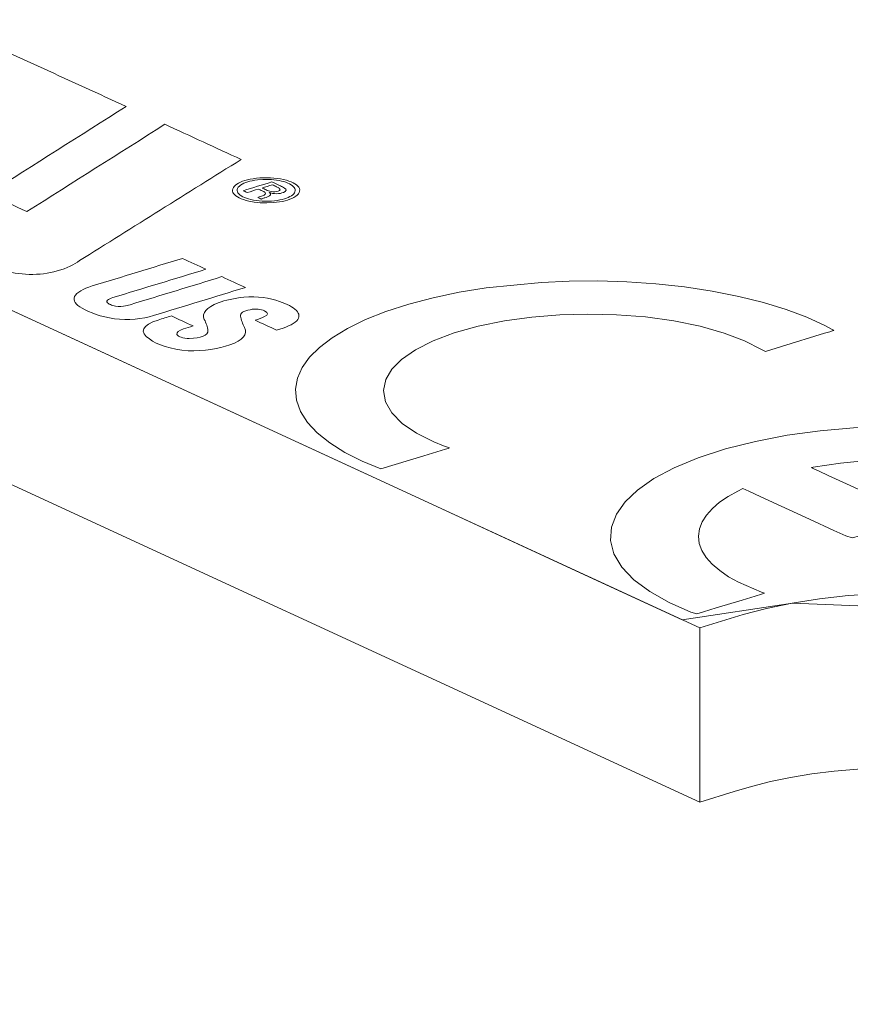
# Model space of a CAD drawing. Header units: inches. Extents: x 513 to 854, y 267 to 501.
# Tile 46 of 121: x 681.05 to 688.12, y 285.58 to 293.97. Entities that reach past the tile are written whole.
import ezdxf

# ---------------------------------------------------------------- set-up
doc = ezdxf.new("R2010")
doc.units = ezdxf.units.IN
doc.header["$MEASUREMENT"] = 0
doc.layers.add('1', color=7, linetype='Continuous')

# ---------------------------------------------------------------- blocks, each defined once
blk = doc.blocks.new('block 3796')
at = {"layer": '1', "color": 155, "lineweight": 18, "true_color": 0x4c7299}
blk.add_lwpolyline([(686.8415, 287.3034), (686.8415, 288.7864)], dxfattribs=at)
blk = doc.blocks.new('block 4166')
at = {"layer": '1', "color": 18, "lineweight": 13, "true_color": 0x4c0000}
blk.add_lwpolyline([(686.8415, 288.7864), (622.5942, 318.4232)], dxfattribs=at)
blk = doc.blocks.new('block 4184')
at = {"layer": '1', "color": 18, "lineweight": 13, "true_color": 0x4c0000}
blk.add_lwpolyline([(686.8415, 288.7864), (622.5942, 318.4232)], dxfattribs=at)
blk = doc.blocks.new('block 6600')
at = {"layer": '1', "color": 155, "lineweight": 18, "true_color": 0x4c7299}
blk.add_lwpolyline([(686.8415, 288.7864), (622.5942, 318.4232)], dxfattribs=at)
blk = doc.blocks.new('block 6601')
at = {"layer": '1', "color": 155, "lineweight": 18, "true_color": 0x4c7299}
blk.add_lwpolyline([(689.6819, 287.4761), (690.0527, 287.5895), (690.2305, 287.6516), (690.3927, 287.7222), (690.5354, 287.8004), (690.6549, 287.885), (690.7485, 287.9744), (690.8142, 288.0671), (690.8514, 288.161), (690.8603, 288.2545), (690.8423, 288.3458), (690.7988, 288.4348), (690.7283, 288.5234), (690.6305, 288.6101), (690.5058, 288.6933), (690.3558, 288.7711), (690.1833, 288.842), (689.9918, 288.9047), (689.7854, 288.9583), (689.5687, 289.0022), (689.3456, 289.0363), (689.111, 289.0614), (688.8654, 289.0772), (688.6127, 289.0826), (688.3578, 289.0772), (688.1055, 289.061), (687.8606, 289.0343), (687.6277, 288.9977), (687.4106, 288.9524), (687.2124, 288.8997), (686.8415, 288.7864)], dxfattribs=at)
blk = doc.blocks.new('block 6611')
at = {"layer": '1', "color": 155, "lineweight": 18, "true_color": 0x4c7299}
blk.add_lwpolyline([(686.8415, 287.3034), (622.5942, 316.9403)], dxfattribs=at)
blk = doc.blocks.new('block 6612')
at = {"layer": '1', "color": 155, "lineweight": 18, "true_color": 0x4c7299}
blk.add_lwpolyline([(689.7052, 287.4929), (689.5325, 287.5255), (689.3563, 287.5519), (689.1728, 287.5728), (688.9817, 287.5881), (688.7851, 287.5971), (688.585, 287.5996), (688.3837, 287.5953), (688.1838, 287.5843), (687.9876, 287.5666), (687.7974, 287.5425), (687.6154, 287.5125), (687.4434, 287.477), (687.2829, 287.4368), (687.1341, 287.3928), (686.8415, 287.3034)], dxfattribs=at)
blk = doc.blocks.new('block 6623')
at = {"layer": '1', "color": 18, "lineweight": 18, "true_color": 0x4c0000}
blk.add_lwpolyline([(697.0847, 285.6213), (694.7054, 285.6809), (693.791, 285.5806), (693.0336, 285.93), (691.5188, 286.6288), (690.004, 287.3276), (689.7516, 287.4974), (690.2108, 287.644), (690.8092, 288.0581), (690.7347, 288.5166), (690.0032, 288.9014), (687.6319, 288.9985), (686.6905, 288.856), (685.9331, 289.2054), (684.4183, 289.9042), (678.3591, 292.6993)], dxfattribs=at)
blk = doc.blocks.new('block 6838')
at = {"layer": '1', "color": 18, "lineweight": 13, "true_color": 0x4c0000}
blk.add_lwpolyline([(697.0847, 285.6213), (694.7054, 285.6809), (693.791, 285.5806), (693.0336, 285.93), (691.5188, 286.6288), (690.004, 287.3276), (689.7516, 287.4974), (690.2108, 287.644), (690.8092, 288.0581), (690.7347, 288.5166), (690.0032, 288.9014), (687.6319, 288.9985), (686.6905, 288.856), (685.9331, 289.2054), (684.4183, 289.9042), (678.3591, 292.6993)], dxfattribs=at)
blk = doc.blocks.new('block 6920')
at = {"layer": '1', "color": 18, "lineweight": 18, "true_color": 0x4c0000}
blk.add_lwpolyline([(684.1253, 290.1407), (683.9648, 290.2073), (683.819, 290.281), (683.6909, 290.3613), (683.5835, 290.447), (683.4991, 290.5372), (683.4394, 290.6304), (683.4053, 290.7252), (683.3972, 290.8202), (683.4142, 290.9138), (683.4552, 291.0047), (683.518, 291.0917), (683.6021, 291.1754), (683.7096, 291.2576), (683.8406, 291.3368), (683.9941, 291.4118), (684.1687, 291.4812), (684.362, 291.5438), (684.571, 291.5987), (684.7924, 291.645), (685.0225, 291.6822), (685.4934, 291.7292), (685.7297, 291.7394), (685.9724, 291.7411), (686.2192, 291.7337), (686.4665, 291.7168), (686.7105, 291.6904), (686.9473, 291.6546), (687.1731, 291.61), (687.3845, 291.5572), (687.5786, 291.4974), (687.7531, 291.4316), (687.9066, 291.3611), (687.9751, 291.3246), (687.9833, 291.3199), (687.9732, 291.3164), (687.9503, 291.3094), (687.9045, 291.2954), (687.5381, 291.1834), (687.4465, 291.1554), (687.4007, 291.1414), (687.3685, 291.1584), (687.2236, 291.2313), (687.0479, 291.2978), (686.8449, 291.3551), (686.62, 291.4012), (686.3803, 291.4344), (686.1335, 291.4539), (685.8875, 291.4599), (685.6492, 291.4533), (685.4123, 291.4343), (685.1783, 291.402), (684.9548, 291.3566), (684.7496, 291.2991), (684.5694, 291.2311), (684.4192, 291.155), (684.3021, 291.0735), (684.2187, 290.9894), (684.1662, 290.9007), (684.1468, 290.8074), (684.1635, 290.7122), (684.2174, 290.6182), (684.3069, 290.5284), (684.4287, 290.4454), (684.5771, 290.3714), (684.6594, 290.3384), (684.7021, 290.3229), (684.7093, 290.3191), (684.6979, 290.3156), (684.675, 290.3086), (684.4918, 290.2526), (684.1253, 290.1407)], dxfattribs=at)
blk = doc.blocks.new('block 6921')
at = {"layer": '1', "color": 18, "lineweight": 18, "true_color": 0x4c0000}
blk.add_open_spline([(688.7125, 289.7271), (688.7125, 289.7271), (688.0915, 290.0136), (688.0915, 290.0136), (688.0915, 290.0136), (687.9362, 290.0852), (687.9362, 290.0852), (687.9362, 290.0852), (687.8586, 290.121), (687.8586, 290.121), (687.8586, 290.121), (687.8198, 290.1389), (687.8198, 290.1389), (687.8198, 290.1389), (687.8004, 290.1478), (687.8004, 290.1478), (687.8004, 290.1478), (687.7923, 290.1522), (687.7923, 290.1522), (687.7923, 290.1522), (687.8061, 290.1548), (687.8061, 290.1548), (687.8061, 290.1548), (688.0406, 290.1905), (688.0406, 290.1905), (688.0406, 290.1905), (688.2981, 290.2139), (688.2981, 290.2139), (688.2981, 290.2139), (688.5713, 290.2224), (688.5713, 290.2224), (688.5713, 290.2224), (688.851, 290.2144), (688.851, 290.2144), (688.851, 290.2144), (689.1265, 290.1895), (689.1265, 290.1895), (689.1265, 290.1895), (689.3868, 290.1483), (689.3868, 290.1483), (689.3868, 290.1483), (689.6226, 290.0929), (689.6226, 290.0929), (689.6226, 290.0929), (689.8266, 290.0263), (689.8266, 290.0263), (689.8266, 290.0263), (689.9153, 289.9899), (689.9153, 289.9899), (689.9153, 289.9899), (689.9947, 289.9519), (689.9947, 289.9519), (689.9947, 289.9519), (690.0648, 289.9128), (690.0648, 289.9128), (690.0648, 289.9128), (690.081, 289.9032), (690.081, 289.9032), (690.081, 289.9032), (690.1085, 289.9116), (690.1085, 289.9116), (690.1085, 289.9116), (690.1636, 289.9284), (690.1636, 289.9284), (690.1636, 289.9284), (690.6041, 290.063), (690.6041, 290.063), (690.6041, 290.063), (690.6591, 290.0798), (690.6591, 290.0798), (690.6591, 290.0798), (690.666, 290.0819), (690.666, 290.0819), (690.662, 290.0847), (690.6521, 290.0902), (690.6521, 290.0902), (690.6521, 290.0902), (690.632, 290.1013), (690.632, 290.1013), (690.632, 290.1013), (690.5464, 290.1448), (690.5464, 290.1448), (690.5464, 290.1448), (690.3517, 290.2274), (690.3517, 290.2274), (690.3517, 290.2274), (690.1276, 290.3024), (690.1276, 290.3024), (690.1276, 290.3024), (689.8775, 290.3676), (689.8775, 290.3676), (689.8775, 290.3676), (689.6061, 290.4212), (689.6061, 290.4212), (689.6061, 290.4212), (689.3195, 290.4619), (689.3195, 290.4619), (689.3195, 290.4619), (689.0241, 290.489), (689.0241, 290.489), (689.0241, 290.489), (688.7267, 290.5024), (688.7267, 290.5024), (688.7267, 290.5024), (688.4338, 290.5024), (688.4338, 290.5024), (688.4338, 290.5024), (688.1496, 290.49), (688.1496, 290.49), (688.1496, 290.49), (687.8658, 290.465), (687.8658, 290.465), (687.8658, 290.465), (687.5854, 290.4266), (687.5854, 290.4266), (687.5854, 290.4266), (687.3148, 290.3751), (687.3148, 290.3751), (687.3148, 290.3751), (687.0606, 290.3109), (687.0606, 290.3109), (687.0606, 290.3109), (686.8288, 290.2355), (686.8288, 290.2355), (686.8288, 290.2355), (686.6245, 290.1504), (686.6245, 290.1504), (686.6245, 290.1504), (686.4513, 290.058), (686.4513, 290.058), (686.4513, 290.058), (686.3115, 289.9604), (686.3115, 289.9604), (686.3115, 289.9604), (686.2058, 289.86), (686.2058, 289.86), (686.2058, 289.86), (686.1311, 289.7552), (686.1311, 289.7552), (686.1311, 289.7552), (686.0884, 289.6451), (686.0884, 289.6451), (686.0884, 289.6451), (686.081, 289.5317), (686.081, 289.5317), (686.081, 289.5317), (686.1107, 289.4175), (686.1107, 289.4175), (686.1107, 289.4175), (686.1776, 289.3051), (686.1776, 289.3051), (686.1776, 289.3051), (686.2802, 289.1969), (686.2802, 289.1969), (686.2802, 289.1969), (686.4157, 289.0953), (686.4157, 289.0953), (686.4157, 289.0953), (686.5796, 289.0023), (686.5796, 289.0023), (686.5796, 289.0023), (686.7667, 288.9191), (686.7667, 288.9191), (686.7667, 288.9191), (686.8173, 288.906), (686.8173, 288.906), (686.8173, 288.906), (686.8723, 288.9228), (686.8723, 288.9228), (686.8723, 288.9228), (686.9824, 288.9565), (686.9824, 288.9565), (686.9824, 288.9565), (687.2027, 289.0238), (687.2027, 289.0238), (687.2027, 289.0238), (687.3128, 289.0574), (687.3128, 289.0574), (687.3128, 289.0574), (687.3679, 289.0743), (687.3679, 289.0743), (687.3679, 289.0743), (687.3924, 289.0827), (687.3924, 289.0827), (687.3924, 289.0827), (687.3665, 289.0919), (687.3665, 289.0919), (687.3665, 289.0919), (687.1721, 289.1749), (687.1721, 289.1749), (687.1721, 289.1749), (687.0866, 289.2226), (687.0866, 289.2226), (687.0866, 289.2226), (687.011, 289.2741), (687.011, 289.2741), (687.011, 289.2741), (686.9469, 289.3288), (686.9469, 289.3288), (686.9469, 289.3288), (686.8958, 289.3863), (686.8958, 289.3863), (686.8958, 289.3863), (686.8587, 289.4458), (686.8587, 289.4458), (686.8587, 289.4458), (686.8365, 289.5067), (686.8365, 289.5067), (686.8365, 289.5067), (686.8295, 289.5681), (686.8295, 289.5681), (686.8295, 289.5681), (686.8378, 289.6293), (686.8378, 289.6293), (686.8378, 289.6293), (686.861, 289.6895), (686.861, 289.6895), (686.861, 289.6895), (686.8983, 289.7478), (686.8983, 289.7478), (686.8983, 289.7478), (686.9487, 289.8037), (686.9487, 289.8037), (686.9487, 289.8037), (687.0108, 289.8567), (687.0108, 289.8567), (687.0108, 289.8567), (687.0833, 289.9062), (687.0833, 289.9062), (687.0833, 289.9062), (687.1644, 289.9519), (687.1644, 289.9519), (687.1644, 289.9519), (687.2077, 289.9733), (687.2077, 289.9733), (687.2077, 289.9733), (687.2591, 289.9515), (687.2591, 289.9515), (687.2591, 289.9515), (687.3625, 289.9037), (687.3625, 289.9037), (687.3625, 289.9037), (687.7764, 289.7128), (687.7764, 289.7128), (687.7764, 289.7128), (687.9834, 289.6174), (687.9834, 289.6174), (687.9834, 289.6174), (688.0868, 289.5696), (688.0868, 289.5696), (688.0868, 289.5696), (688.1403, 289.5523), (688.1403, 289.5523), (688.1403, 289.5523), (688.2039, 289.5717), (688.2039, 289.5717), (688.2039, 289.5717), (688.7125, 289.7271), (688.7125, 289.7271)], degree=3, knots=[0, 0, 0, 0, 1, 1, 1, 2, 2, 2, 3, 3, 3, 4, 4, 4, 5, 5, 5, 6, 6, 6, 7, 7, 7, 8, 8, 8, 9, 9, 9, 10, 10, 10, 11, 11, 11, 12, 12, 12, 13, 13, 13, 14, 14, 14, 15, 15, 15, 16, 16, 16, 17, 17, 17, 18, 18, 18, 19, 19, 19, 20, 20, 20, 21, 21, 21, 22, 22, 22, 23, 23, 23, 24, 24, 24, 25, 25, 25, 26, 26, 26, 27, 27, 27, 28, 28, 28, 29, 29, 29, 30, 30, 30, 31, 31, 31, 32, 32, 32, 33, 33, 33, 34, 34, 34, 35, 35, 35, 36, 36, 36, 37, 37, 37, 38, 38, 38, 39, 39, 39, 40, 40, 40, 41, 41, 41, 42, 42, 42, 43, 43, 43, 44, 44, 44, 45, 45, 45, 46, 46, 46, 47, 47, 47, 48, 48, 48, 49, 49, 49, 50, 50, 50, 51, 51, 51, 52, 52, 52, 53, 53, 53, 54, 54, 54, 55, 55, 55, 56, 56, 56, 57, 57, 57, 58, 58, 58, 59, 59, 59, 60, 60, 60, 61, 61, 61, 62, 62, 62, 63, 63, 63, 64, 64, 64, 65, 65, 65, 66, 66, 66, 67, 67, 67, 68, 68, 68, 69, 69, 69, 70, 70, 70, 71, 71, 71, 72, 72, 72, 73, 73, 73, 74, 74, 74, 75, 75, 75, 76, 76, 76, 77, 77, 77, 78, 78, 78, 79, 79, 79, 80, 80, 80, 81, 81, 81, 82, 82, 82, 83, 83, 83, 84, 84, 84, 85, 85, 85, 86, 86, 86, 86], dxfattribs=at)
blk = doc.blocks.new('block 6922')
at = {"layer": '1', "color": 18, "lineweight": 18, "true_color": 0x4c0000}
blk.add_open_spline([(682.4349, 291.9333), (682.5014, 291.9026), (682.568, 291.8719), (682.6345, 291.8412), (682.3704, 291.7605), (682.1064, 291.6798), (681.8423, 291.5991), (681.8217, 291.5933), (681.8058, 291.5856), (681.7957, 291.5767), (681.7872, 291.5675), (681.79, 291.5578), (681.8037, 291.5495), (681.8135, 291.5427), (681.8267, 291.5368), (681.8427, 291.5319), (681.8695, 291.5245), (681.9024, 291.5228), (681.9336, 291.5272), (681.9539, 291.5298), (681.9727, 291.5337), (681.9893, 291.5388), (682.2493, 291.6189), (682.511, 291.6982), (682.7718, 291.7779), (682.8384, 291.7472), (682.9049, 291.7165), (682.9715, 291.6858), (682.7104, 291.6061), (682.4493, 291.5265), (682.1882, 291.4468), (682.0948, 291.4164), (681.9742, 291.4062), (681.8551, 291.4187), (681.7405, 291.4383), (681.646, 291.4696), (681.58, 291.5099), (681.5249, 291.5387), (681.502, 291.5732), (681.5146, 291.6084), (681.5353, 291.6446), (681.5883, 291.676), (681.6668, 291.6985), (681.9228, 291.7767), (682.1789, 291.855), (682.4349, 291.9333)], degree=3, knots=[0, 0, 0, 0, 1, 1, 1, 2, 2, 2, 3, 3, 3, 4, 4, 4, 5, 5, 5, 6, 6, 6, 7, 7, 7, 8, 8, 8, 9, 9, 9, 10, 10, 10, 11, 11, 11, 12, 12, 12, 13, 13, 13, 14, 14, 14, 15, 15, 15, 15], dxfattribs=at)
blk = doc.blocks.new('block 6923')
at = {"layer": '1', "color": 18, "lineweight": 18, "true_color": 0x4c0000}
blk.add_open_spline([(682.9296, 291.4425), (682.9241, 291.4658), (682.9546, 291.4862), (683.0104, 291.4966), (683.0553, 291.5067), (683.1062, 291.5022), (683.1346, 291.4857), (683.1689, 291.4712), (683.169, 291.4518), (683.1346, 291.4373), (683.11, 291.4265), (683.083, 291.4164), (683.0539, 291.4073), (683.1151, 291.379), (683.1763, 291.3508), (683.2375, 291.3226), (683.3152, 291.3426), (683.3739, 291.3702), (683.4084, 291.4031), (683.4349, 291.4315), (683.4339, 291.4616), (683.4055, 291.4898), (683.3752, 291.5198), (683.3258, 291.546), (683.2618, 291.5673), (683.1813, 291.5982), (683.0714, 291.6111), (682.9584, 291.6028), (682.8757, 291.5945), (682.8014, 291.5786), (682.7404, 291.556), (682.6395, 291.5178), (682.5966, 291.4664), (682.6213, 291.4134), (682.6377, 291.3816), (682.6481, 291.3495), (682.6525, 291.3172), (682.6551, 291.2809), (682.5902, 291.2538), (682.4936, 291.2509), (682.4397, 291.2527), (682.3991, 291.2661), (682.3877, 291.2859), (682.3833, 291.3045), (682.4035, 291.3216), (682.4432, 291.3328), (682.4706, 291.3413), (682.498, 291.3498), (682.5254, 291.3582), (682.4638, 291.3866), (682.4022, 291.415), (682.3406, 291.4434), (682.3028, 291.4319), (682.265, 291.4203), (682.2271, 291.4088), (682.0921, 291.3675), (682.0625, 291.3034), (682.1556, 291.2482), (682.2172, 291.1959), (682.3346, 291.1595), (682.483, 291.1466), (682.6182, 291.1433), (682.7449, 291.1614), (682.8399, 291.1977), (682.9498, 291.2357), (682.9948, 291.2892), (682.963, 291.344), (682.9471, 291.3765), (682.936, 291.4093), (682.9296, 291.4425)], degree=3, knots=[0, 0, 0, 0, 1, 1, 1, 2, 2, 2, 3, 3, 3, 4, 4, 4, 5, 5, 5, 6, 6, 6, 7, 7, 7, 8, 8, 8, 9, 9, 9, 10, 10, 10, 11, 11, 11, 12, 12, 12, 13, 13, 13, 14, 14, 14, 15, 15, 15, 16, 16, 16, 17, 17, 17, 18, 18, 18, 19, 19, 19, 20, 20, 20, 21, 21, 21, 22, 22, 22, 23, 23, 23, 23], dxfattribs=at)
blk = doc.blocks.new('block 6925')
at = {"layer": '1', "color": 18, "lineweight": 18, "true_color": 0x4c0000}
blk.add_open_spline([(680.5462, 293.8729), (681.0161, 293.6577), (681.4859, 293.4425), (681.9558, 293.2273), (681.5642, 292.9796), (681.1725, 292.7318), (680.7809, 292.4841), (680.8907, 292.4334), (681.0004, 292.3828), (681.1102, 292.3321), (681.5019, 292.5798), (681.8937, 292.8276), (682.2854, 293.0753), (682.5018, 292.9754), (682.7183, 292.8756), (682.9348, 292.7757), (682.4756, 292.4886), (682.0163, 292.2014), (681.5571, 291.9142), (681.5148, 291.8794), (681.4506, 291.8496), (681.3686, 291.8268), (681.2215, 291.7831), (681.0341, 291.7876), (680.9033, 291.8381), (680.4683, 292.0386), (680.0333, 292.239), (679.5983, 292.4394), (679.813, 292.575), (680.0277, 292.7106), (680.2424, 292.8461), (680.2114, 292.8604), (680.1805, 292.8746), (680.1496, 292.8889), (679.7926, 292.819), (679.4357, 292.7491), (679.0787, 292.6791), (678.8637, 292.7783), (678.6487, 292.8775), (678.4338, 292.9766), (678.7935, 293.0439), (679.1532, 293.1111), (679.5129, 293.1783), (679.4441, 293.21), (679.3753, 293.2418), (679.3065, 293.2735), (679.2779, 293.287), (679.2525, 293.3013), (679.2304, 293.3164), (679.183, 293.3467), (679.1676, 293.3815), (679.1864, 293.416), (679.2068, 293.4454), (679.2404, 293.473), (679.2862, 293.4981), (679.4942, 293.6276), (679.7023, 293.757), (679.9104, 293.8865), (679.9907, 293.936), (680.1297, 293.9579), (680.2764, 293.945), (680.3875, 293.9336), (680.4813, 293.9086), (680.5462, 293.8729)], degree=3, knots=[0, 0, 0, 0, 1, 1, 1, 2, 2, 2, 3, 3, 3, 4, 4, 4, 5, 5, 5, 6, 6, 6, 7, 7, 7, 8, 8, 8, 9, 9, 9, 10, 10, 10, 11, 11, 11, 12, 12, 12, 13, 13, 13, 14, 14, 14, 15, 15, 15, 16, 16, 16, 17, 17, 17, 18, 18, 18, 19, 19, 19, 20, 20, 20, 21, 21, 21, 21], dxfattribs=at)
blk = doc.blocks.new('block 6927')
at = {"layer": '1', "color": 18, "lineweight": 18, "true_color": 0x4c0000}
blk.add_lwpolyline([(682.9918, 292.5853), (683.0101, 292.5904), (683.03, 292.5949), (683.0513, 292.5987), (683.0737, 292.6019), (683.1209, 292.6056), (683.1688, 292.6058), (683.1922, 292.6046), (683.2148, 292.6027), (683.2574, 292.5966), (683.2777, 292.5923), (683.2972, 292.5873), (683.3156, 292.5816), (683.3325, 292.5751), (683.3476, 292.5681), (683.3609, 292.5605), (683.372, 292.5526), (683.381, 292.5444), (683.3878, 292.536), (683.3923, 292.5277), (683.3948, 292.5192), (683.3952, 292.5104), (683.3934, 292.5016), (683.3892, 292.4927), (683.3828, 292.484), (683.3741, 292.4756), (683.3632, 292.4675), (683.3505, 292.4599), (683.336, 292.4529), (683.3201, 292.4466), (683.3031, 292.4409), (683.2845, 292.4358), (683.2641, 292.4313), (683.2419, 292.4273), (683.2182, 292.4242), (683.1933, 292.422), (683.1675, 292.4207), (683.1413, 292.4204), (683.115, 292.4212), (683.0891, 292.4231), (683.0641, 292.4259), (683.0403, 292.4296), (683.0181, 292.4342), (682.9977, 292.4395), (682.9793, 292.4453), (682.963, 292.4516), (682.9487, 292.4582), (682.9358, 292.4655), (682.9244, 292.4735), (682.9149, 292.4821), (682.9076, 292.4912), (682.9028, 292.5008), (682.9007, 292.5105), (682.9013, 292.5204), (682.9047, 292.5302), (682.9109, 292.5398), (682.9196, 292.549), (682.9307, 292.5577), (682.9438, 292.5657), (682.9586, 292.573), (682.9747, 292.5796), (682.9918, 292.5853)], dxfattribs=at)
blk = doc.blocks.new('block 6928')
at = {"layer": '1', "color": 18, "lineweight": 18, "true_color": 0x4c0000}
blk.add_lwpolyline([(682.9673, 292.5966), (682.9887, 292.6025), (683.0122, 292.6078), (683.0377, 292.6124), (683.065, 292.6161), (683.0938, 292.6187), (683.1236, 292.6203), (683.1843, 292.6198), (683.2143, 292.6178), (683.2433, 292.6146), (683.2709, 292.6103), (683.2967, 292.605), (683.3205, 292.599), (683.3419, 292.5923), (683.3609, 292.585), (683.3775, 292.5774), (683.3926, 292.569), (683.4059, 292.5598), (683.417, 292.5499), (683.4255, 292.5394), (683.4313, 292.5284), (683.4339, 292.5171), (683.4334, 292.5056), (683.4296, 292.4943), (683.4227, 292.4832), (683.4127, 292.4725), (683.4001, 292.4624), (683.3851, 292.4531), (683.368, 292.4446), (683.3495, 292.437), (683.3297, 292.4303), (683.3087, 292.4244), (683.2858, 292.4191), (683.2612, 292.4146), (683.2353, 292.411), (683.2084, 292.4082), (683.1531, 292.4058), (683.0983, 292.4074), (683.0721, 292.4097), (683.047, 292.4127), (682.9992, 292.4215), (682.9766, 292.4272), (682.9552, 292.4338), (682.9356, 292.4412), (682.9179, 292.4493), (682.9025, 292.458), (682.8894, 292.4672), (682.8789, 292.4767), (682.8709, 292.4863), (682.8655, 292.496), (682.8625, 292.5058), (682.8619, 292.5159), (682.8638, 292.5262), (682.8685, 292.5364), (682.8758, 292.5465), (682.8857, 292.5563), (682.8981, 292.5656), (682.9127, 292.5745), (682.9294, 292.5826), (682.9477, 292.59), (682.9673, 292.5966)], dxfattribs=at)
blk = doc.blocks.new('block 6929')
at = {"layer": '1', "color": 18, "lineweight": 18, "true_color": 0x4c0000}
blk.add_open_spline([(683.2501, 292.5069), (683.2345, 292.501), (683.2114, 292.4991), (683.1899, 292.5028), (683.1735, 292.5063), (683.1593, 292.5109), (683.148, 292.5166), (683.1362, 292.522), (683.1244, 292.5275), (683.1126, 292.533), (683.142, 292.5419), (683.1715, 292.5509), (683.2009, 292.5599), (683.2124, 292.5546), (683.2239, 292.5493), (683.2354, 292.544), (683.2452, 292.5397), (683.2534, 292.5349), (683.2598, 292.5298), (683.2716, 292.5222), (683.2676, 292.5135), (683.2501, 292.5069)], degree=3, knots=[0, 0, 0, 0, 1, 1, 1, 2, 2, 2, 3, 3, 3, 4, 4, 4, 5, 5, 5, 6, 6, 6, 7, 7, 7, 7], dxfattribs=at)
blk = doc.blocks.new('block 6930')
at = {"layer": '1', "color": 18, "lineweight": 18, "true_color": 0x4c0000}
blk.add_open_spline([(683.1733, 292.4951), (683.1958, 292.4821), (683.1902, 292.4667), (683.1591, 292.4565), (683.152, 292.4543), (683.1449, 292.4521), (683.1379, 292.4499), (683.1296, 292.4474), (683.1216, 292.4447), (683.1142, 292.4418), (683.1116, 292.4408), (683.1096, 292.4396), (683.1084, 292.4382), (683.0976, 292.4432), (683.0868, 292.4482), (683.0759, 292.4532), (683.0825, 292.4562), (683.0848, 292.4571), (683.0871, 292.4579), (683.0944, 292.4602), (683.1018, 292.4624), (683.1091, 292.4647), (683.1195, 292.4679), (683.1282, 292.4716), (683.1352, 292.4758), (683.1449, 292.4816), (683.1463, 292.4883), (683.1389, 292.4946), (683.1321, 292.4999), (683.1237, 292.5048), (683.1137, 292.5093), (683.1033, 292.5141), (683.0928, 292.5189), (683.0824, 292.5237), (683.0504, 292.514), (683.0185, 292.5042), (682.9865, 292.4944), (682.9751, 292.4997), (682.9637, 292.505), (682.9523, 292.5102), (683.0338, 292.5351), (683.1154, 292.56), (683.1969, 292.5849), (683.2211, 292.5738), (683.2453, 292.5626), (683.2695, 292.5514), (683.2822, 292.5456), (683.2937, 292.5394), (683.3036, 292.5328), (683.3255, 292.5207), (683.322, 292.5061), (683.2947, 292.4957), (683.2803, 292.4889), (683.2598, 292.4848), (683.2367, 292.4842), (683.2121, 292.4845), (683.1898, 292.4883), (683.1733, 292.4951)], degree=3, knots=[0, 0, 0, 0, 1, 1, 1, 2, 2, 2, 3, 3, 3, 4, 4, 4, 5, 5, 5, 6, 6, 6, 7, 7, 7, 8, 8, 8, 9, 9, 9, 10, 10, 10, 11, 11, 11, 12, 12, 12, 13, 13, 13, 14, 14, 14, 15, 15, 15, 16, 16, 16, 17, 17, 17, 18, 18, 18, 19, 19, 19, 19], dxfattribs=at)
blk = doc.blocks.new('block 6940')
at = {"layer": '1', "color": 18, "lineweight": 13, "true_color": 0x4c0000}
blk.add_lwpolyline([(686.8415, 288.7864), (687.2124, 288.8997), (687.4106, 288.9524), (687.6277, 288.9977), (687.8606, 289.0343), (688.1055, 289.061), (688.3578, 289.0772), (688.6127, 289.0826), (688.8654, 289.0772), (689.111, 289.0614), (689.3456, 289.0363), (689.5687, 289.0022), (689.7854, 288.9583), (689.9918, 288.9047), (690.1833, 288.842), (690.3558, 288.7711), (690.5058, 288.6933), (690.6305, 288.6101), (690.7283, 288.5234), (690.7988, 288.4348), (690.8423, 288.3458), (690.8603, 288.2545), (690.8514, 288.161), (690.8142, 288.0671), (690.7485, 287.9744), (690.6549, 287.885), (690.5354, 287.8004), (690.3927, 287.7222), (690.2305, 287.6516), (690.0527, 287.5895), (689.6819, 287.4761)], dxfattribs=at)
blk = doc.blocks.new('block 6954')
at = {"layer": '1', "color": 18, "lineweight": 13, "true_color": 0x4c0000}
blk.add_open_spline([(682.4349, 291.9333), (682.5014, 291.9026), (682.568, 291.8719), (682.6345, 291.8412), (682.3704, 291.7605), (682.1064, 291.6798), (681.8423, 291.5991), (681.8217, 291.5933), (681.8058, 291.5856), (681.7957, 291.5767), (681.7872, 291.5675), (681.79, 291.5578), (681.8037, 291.5495), (681.8135, 291.5427), (681.8267, 291.5368), (681.8427, 291.5319), (681.8695, 291.5245), (681.9024, 291.5228), (681.9336, 291.5272), (681.9539, 291.5298), (681.9727, 291.5337), (681.9893, 291.5388), (682.2493, 291.6189), (682.511, 291.6982), (682.7718, 291.7779), (682.8384, 291.7472), (682.9049, 291.7165), (682.9715, 291.6858), (682.7104, 291.6061), (682.4493, 291.5265), (682.1882, 291.4468), (682.0948, 291.4164), (681.9742, 291.4062), (681.8551, 291.4187), (681.7405, 291.4383), (681.646, 291.4696), (681.58, 291.5099), (681.5249, 291.5387), (681.502, 291.5732), (681.5146, 291.6084), (681.5353, 291.6446), (681.5883, 291.676), (681.6668, 291.6985), (681.9228, 291.7767), (682.1789, 291.855), (682.4349, 291.9333)], degree=3, knots=[0, 0, 0, 0, 1, 1, 1, 2, 2, 2, 3, 3, 3, 4, 4, 4, 5, 5, 5, 6, 6, 6, 7, 7, 7, 8, 8, 8, 9, 9, 9, 10, 10, 10, 11, 11, 11, 12, 12, 12, 13, 13, 13, 14, 14, 14, 15, 15, 15, 15], dxfattribs=at)
blk = doc.blocks.new('block 6957')
at = {"layer": '1', "color": 18, "lineweight": 13, "true_color": 0x4c0000}
blk.add_open_spline([(682.9296, 291.4425), (682.9241, 291.4658), (682.9546, 291.4862), (683.0104, 291.4966), (683.0553, 291.5067), (683.1062, 291.5022), (683.1346, 291.4857), (683.1689, 291.4712), (683.169, 291.4518), (683.1346, 291.4373), (683.11, 291.4265), (683.083, 291.4164), (683.0539, 291.4073), (683.1151, 291.379), (683.1763, 291.3508), (683.2375, 291.3226), (683.3152, 291.3426), (683.3739, 291.3702), (683.4084, 291.4031), (683.4349, 291.4315), (683.4339, 291.4616), (683.4055, 291.4898), (683.3752, 291.5198), (683.3258, 291.546), (683.2618, 291.5673), (683.1813, 291.5982), (683.0714, 291.6111), (682.9584, 291.6028), (682.8757, 291.5945), (682.8014, 291.5786), (682.7404, 291.556), (682.6395, 291.5178), (682.5966, 291.4664), (682.6213, 291.4134), (682.6377, 291.3816), (682.6481, 291.3495), (682.6525, 291.3172), (682.6551, 291.2809), (682.5902, 291.2538), (682.4936, 291.2509), (682.4397, 291.2527), (682.3991, 291.2661), (682.3877, 291.2859), (682.3833, 291.3045), (682.4035, 291.3216), (682.4432, 291.3328), (682.4706, 291.3413), (682.498, 291.3498), (682.5254, 291.3582), (682.4638, 291.3866), (682.4022, 291.415), (682.3406, 291.4434), (682.3028, 291.4319), (682.265, 291.4203), (682.2271, 291.4088), (682.0921, 291.3675), (682.0625, 291.3034), (682.1556, 291.2482), (682.2172, 291.1959), (682.3346, 291.1595), (682.483, 291.1466), (682.6182, 291.1433), (682.7449, 291.1614), (682.8399, 291.1977), (682.9498, 291.2357), (682.9948, 291.2892), (682.963, 291.344), (682.9471, 291.3765), (682.936, 291.4093), (682.9296, 291.4425)], degree=3, knots=[0, 0, 0, 0, 1, 1, 1, 2, 2, 2, 3, 3, 3, 4, 4, 4, 5, 5, 5, 6, 6, 6, 7, 7, 7, 8, 8, 8, 9, 9, 9, 10, 10, 10, 11, 11, 11, 12, 12, 12, 13, 13, 13, 14, 14, 14, 15, 15, 15, 16, 16, 16, 17, 17, 17, 18, 18, 18, 19, 19, 19, 20, 20, 20, 21, 21, 21, 22, 22, 22, 23, 23, 23, 23], dxfattribs=at)
blk = doc.blocks.new('block 6961')
at = {"layer": '1', "color": 18, "lineweight": 13, "true_color": 0x4c0000}
blk.add_open_spline([(683.2501, 292.5069), (683.2345, 292.501), (683.2114, 292.4991), (683.1899, 292.5028), (683.1735, 292.5063), (683.1593, 292.5109), (683.148, 292.5166), (683.1362, 292.522), (683.1244, 292.5275), (683.1126, 292.533), (683.142, 292.5419), (683.1715, 292.5509), (683.2009, 292.5599), (683.2124, 292.5546), (683.2239, 292.5493), (683.2354, 292.544), (683.2452, 292.5397), (683.2534, 292.5349), (683.2598, 292.5298), (683.2716, 292.5222), (683.2676, 292.5135), (683.2501, 292.5069)], degree=3, knots=[0, 0, 0, 0, 1, 1, 1, 2, 2, 2, 3, 3, 3, 4, 4, 4, 5, 5, 5, 6, 6, 6, 7, 7, 7, 7], dxfattribs=at)
blk = doc.blocks.new('block 6966')
at = {"layer": '1', "color": 18, "lineweight": 13, "true_color": 0x4c0000}
blk.add_open_spline([(683.1733, 292.4951), (683.1958, 292.4821), (683.1902, 292.4667), (683.1591, 292.4565), (683.152, 292.4543), (683.1449, 292.4521), (683.1379, 292.4499), (683.1296, 292.4474), (683.1216, 292.4447), (683.1142, 292.4418), (683.1116, 292.4408), (683.1096, 292.4396), (683.1084, 292.4382), (683.0976, 292.4432), (683.0868, 292.4482), (683.0759, 292.4532), (683.0825, 292.4562), (683.0848, 292.4571), (683.0871, 292.4579), (683.0944, 292.4602), (683.1018, 292.4624), (683.1091, 292.4647), (683.1195, 292.4679), (683.1282, 292.4716), (683.1352, 292.4758), (683.1449, 292.4816), (683.1463, 292.4883), (683.1389, 292.4946), (683.1321, 292.4999), (683.1237, 292.5048), (683.1137, 292.5093), (683.1033, 292.5141), (683.0928, 292.5189), (683.0824, 292.5237), (683.0504, 292.514), (683.0185, 292.5042), (682.9865, 292.4944), (682.9751, 292.4997), (682.9637, 292.505), (682.9523, 292.5102), (683.0338, 292.5351), (683.1154, 292.56), (683.1969, 292.5849), (683.2211, 292.5738), (683.2453, 292.5626), (683.2695, 292.5514), (683.2822, 292.5456), (683.2937, 292.5394), (683.3036, 292.5328), (683.3255, 292.5207), (683.322, 292.5061), (683.2947, 292.4957), (683.2803, 292.4889), (683.2598, 292.4848), (683.2367, 292.4842), (683.2121, 292.4845), (683.1898, 292.4883), (683.1733, 292.4951)], degree=3, knots=[0, 0, 0, 0, 1, 1, 1, 2, 2, 2, 3, 3, 3, 4, 4, 4, 5, 5, 5, 6, 6, 6, 7, 7, 7, 8, 8, 8, 9, 9, 9, 10, 10, 10, 11, 11, 11, 12, 12, 12, 13, 13, 13, 14, 14, 14, 15, 15, 15, 16, 16, 16, 17, 17, 17, 18, 18, 18, 19, 19, 19, 19], dxfattribs=at)
blk = doc.blocks.new('block 6971')
at = {"layer": '1', "color": 18, "lineweight": 13, "true_color": 0x4c0000}
blk.add_open_spline([(680.5462, 293.8729), (681.0161, 293.6577), (681.4859, 293.4425), (681.9558, 293.2273), (681.5642, 292.9796), (681.1725, 292.7318), (680.7809, 292.4841), (680.8907, 292.4334), (681.0004, 292.3828), (681.1102, 292.3321), (681.5019, 292.5798), (681.8937, 292.8276), (682.2854, 293.0753), (682.5018, 292.9754), (682.7183, 292.8756), (682.9348, 292.7757), (682.4756, 292.4886), (682.0163, 292.2014), (681.5571, 291.9142), (681.5148, 291.8794), (681.4506, 291.8496), (681.3686, 291.8268), (681.2215, 291.7831), (681.0341, 291.7876), (680.9033, 291.8381), (680.4683, 292.0386), (680.0333, 292.239), (679.5983, 292.4394), (679.813, 292.575), (680.0277, 292.7106), (680.2424, 292.8461), (680.2114, 292.8604), (680.1805, 292.8746), (680.1496, 292.8889), (679.7926, 292.819), (679.4357, 292.7491), (679.0787, 292.6791), (678.8637, 292.7783), (678.6487, 292.8775), (678.4338, 292.9766), (678.7935, 293.0439), (679.1532, 293.1111), (679.5129, 293.1783), (679.4441, 293.21), (679.3753, 293.2418), (679.3065, 293.2735), (679.2779, 293.287), (679.2525, 293.3013), (679.2304, 293.3164), (679.183, 293.3467), (679.1676, 293.3815), (679.1864, 293.416), (679.2068, 293.4454), (679.2404, 293.473), (679.2862, 293.4981), (679.4942, 293.6276), (679.7023, 293.757), (679.9104, 293.8865), (679.9907, 293.936), (680.1297, 293.9579), (680.2764, 293.945), (680.3875, 293.9336), (680.4813, 293.9086), (680.5462, 293.8729)], degree=3, knots=[0, 0, 0, 0, 1, 1, 1, 2, 2, 2, 3, 3, 3, 4, 4, 4, 5, 5, 5, 6, 6, 6, 7, 7, 7, 8, 8, 8, 9, 9, 9, 10, 10, 10, 11, 11, 11, 12, 12, 12, 13, 13, 13, 14, 14, 14, 15, 15, 15, 16, 16, 16, 17, 17, 17, 18, 18, 18, 19, 19, 19, 20, 20, 20, 21, 21, 21, 21], dxfattribs=at)
blk = doc.blocks.new('block 6973')
at = {"layer": '1', "color": 18, "lineweight": 13, "true_color": 0x4c0000}
blk.add_lwpolyline([(682.9918, 292.5853), (683.0101, 292.5904), (683.03, 292.5949), (683.0513, 292.5987), (683.0737, 292.6019), (683.1209, 292.6056), (683.1688, 292.6058), (683.1922, 292.6046), (683.2148, 292.6027), (683.2574, 292.5966), (683.2777, 292.5923), (683.2972, 292.5873), (683.3156, 292.5816), (683.3325, 292.5751), (683.3476, 292.5681), (683.3609, 292.5605), (683.372, 292.5526), (683.381, 292.5444), (683.3878, 292.536), (683.3923, 292.5277), (683.3948, 292.5192), (683.3952, 292.5104), (683.3934, 292.5016), (683.3892, 292.4927), (683.3828, 292.484), (683.3741, 292.4756), (683.3632, 292.4675), (683.3505, 292.4599), (683.336, 292.4529), (683.3201, 292.4466), (683.3031, 292.4409), (683.2845, 292.4358), (683.2641, 292.4313), (683.2419, 292.4273), (683.2182, 292.4242), (683.1933, 292.422), (683.1675, 292.4207), (683.1413, 292.4204), (683.115, 292.4212), (683.0891, 292.4231), (683.0641, 292.4259), (683.0403, 292.4296), (683.0181, 292.4342), (682.9977, 292.4395), (682.9793, 292.4453), (682.963, 292.4516), (682.9487, 292.4582), (682.9358, 292.4655), (682.9244, 292.4735), (682.9149, 292.4821), (682.9076, 292.4912), (682.9028, 292.5008), (682.9007, 292.5105), (682.9013, 292.5204), (682.9047, 292.5302), (682.9109, 292.5398), (682.9196, 292.549), (682.9307, 292.5577), (682.9438, 292.5657), (682.9586, 292.573), (682.9747, 292.5796), (682.9918, 292.5853)], dxfattribs=at)
blk = doc.blocks.new('block 6974')
at = {"layer": '1', "color": 18, "lineweight": 13, "true_color": 0x4c0000}
blk.add_lwpolyline([(684.1253, 290.1407), (683.9648, 290.2073), (683.819, 290.281), (683.6909, 290.3613), (683.5835, 290.447), (683.4991, 290.5372), (683.4394, 290.6304), (683.4053, 290.7252), (683.3972, 290.8202), (683.4142, 290.9138), (683.4552, 291.0047), (683.518, 291.0917), (683.6021, 291.1754), (683.7096, 291.2576), (683.8406, 291.3368), (683.9941, 291.4118), (684.1687, 291.4812), (684.362, 291.5438), (684.571, 291.5987), (684.7924, 291.645), (685.0225, 291.6822), (685.4934, 291.7292), (685.7297, 291.7394), (685.9724, 291.7411), (686.2192, 291.7337), (686.4665, 291.7168), (686.7105, 291.6904), (686.9473, 291.6546), (687.1731, 291.61), (687.3845, 291.5572), (687.5786, 291.4974), (687.7531, 291.4316), (687.9066, 291.3611), (687.9751, 291.3246), (687.9833, 291.3199), (687.9732, 291.3164), (687.9503, 291.3094), (687.9045, 291.2954), (687.5381, 291.1834), (687.4465, 291.1554), (687.4007, 291.1414), (687.3685, 291.1584), (687.2236, 291.2313), (687.0479, 291.2978), (686.8449, 291.3551), (686.62, 291.4012), (686.3803, 291.4344), (686.1335, 291.4539), (685.8875, 291.4599), (685.6492, 291.4533), (685.4123, 291.4343), (685.1783, 291.402), (684.9548, 291.3566), (684.7496, 291.2991), (684.5694, 291.2311), (684.4192, 291.155), (684.3021, 291.0735), (684.2187, 290.9894), (684.1662, 290.9007), (684.1468, 290.8074), (684.1635, 290.7122), (684.2174, 290.6182), (684.3069, 290.5284), (684.4287, 290.4454), (684.5771, 290.3714), (684.6594, 290.3384), (684.7021, 290.3229), (684.7093, 290.3191), (684.6979, 290.3156), (684.675, 290.3086), (684.4918, 290.2526), (684.1253, 290.1407)], dxfattribs=at)
blk = doc.blocks.new('block 6978')
at = {"layer": '1', "color": 18, "lineweight": 13, "true_color": 0x4c0000}
blk.add_lwpolyline([(682.9673, 292.5966), (682.9887, 292.6025), (683.0122, 292.6078), (683.0377, 292.6124), (683.065, 292.6161), (683.0938, 292.6187), (683.1236, 292.6203), (683.1843, 292.6198), (683.2143, 292.6178), (683.2433, 292.6146), (683.2709, 292.6103), (683.2967, 292.605), (683.3205, 292.599), (683.3419, 292.5923), (683.3609, 292.585), (683.3775, 292.5774), (683.3926, 292.569), (683.4059, 292.5598), (683.417, 292.5499), (683.4255, 292.5394), (683.4313, 292.5284), (683.4339, 292.5171), (683.4334, 292.5056), (683.4296, 292.4943), (683.4227, 292.4832), (683.4127, 292.4725), (683.4001, 292.4624), (683.3851, 292.4531), (683.368, 292.4446), (683.3495, 292.437), (683.3297, 292.4303), (683.3087, 292.4244), (683.2858, 292.4191), (683.2612, 292.4146), (683.2353, 292.411), (683.2084, 292.4082), (683.1531, 292.4058), (683.0983, 292.4074), (683.0721, 292.4097), (683.047, 292.4127), (682.9992, 292.4215), (682.9766, 292.4272), (682.9552, 292.4338), (682.9356, 292.4412), (682.9179, 292.4493), (682.9025, 292.458), (682.8894, 292.4672), (682.8789, 292.4767), (682.8709, 292.4863), (682.8655, 292.496), (682.8625, 292.5058), (682.8619, 292.5159), (682.8638, 292.5262), (682.8685, 292.5364), (682.8758, 292.5465), (682.8857, 292.5563), (682.8981, 292.5656), (682.9127, 292.5745), (682.9294, 292.5826), (682.9477, 292.59), (682.9673, 292.5966)], dxfattribs=at)
blk = doc.blocks.new('block 6979')
at = {"layer": '1', "color": 18, "lineweight": 13, "true_color": 0x4c0000}
blk.add_open_spline([(688.7125, 289.7271), (688.7125, 289.7271), (688.0915, 290.0136), (688.0915, 290.0136), (688.0915, 290.0136), (687.9362, 290.0852), (687.9362, 290.0852), (687.9362, 290.0852), (687.8586, 290.121), (687.8586, 290.121), (687.8586, 290.121), (687.8198, 290.1389), (687.8198, 290.1389), (687.8198, 290.1389), (687.8004, 290.1478), (687.8004, 290.1478), (687.8004, 290.1478), (687.7923, 290.1522), (687.7923, 290.1522), (687.7923, 290.1522), (687.8061, 290.1548), (687.8061, 290.1548), (687.8061, 290.1548), (688.0406, 290.1905), (688.0406, 290.1905), (688.0406, 290.1905), (688.2981, 290.2139), (688.2981, 290.2139), (688.2981, 290.2139), (688.5713, 290.2224), (688.5713, 290.2224), (688.5713, 290.2224), (688.851, 290.2144), (688.851, 290.2144), (688.851, 290.2144), (689.1265, 290.1895), (689.1265, 290.1895), (689.1265, 290.1895), (689.3868, 290.1483), (689.3868, 290.1483), (689.3868, 290.1483), (689.6226, 290.0929), (689.6226, 290.0929), (689.6226, 290.0929), (689.8266, 290.0263), (689.8266, 290.0263), (689.8266, 290.0263), (689.9153, 289.9899), (689.9153, 289.9899), (689.9153, 289.9899), (689.9947, 289.9519), (689.9947, 289.9519), (689.9947, 289.9519), (690.0648, 289.9128), (690.0648, 289.9128), (690.0648, 289.9128), (690.081, 289.9032), (690.081, 289.9032), (690.081, 289.9032), (690.1085, 289.9116), (690.1085, 289.9116), (690.1085, 289.9116), (690.1636, 289.9284), (690.1636, 289.9284), (690.1636, 289.9284), (690.6041, 290.063), (690.6041, 290.063), (690.6041, 290.063), (690.6591, 290.0798), (690.6591, 290.0798), (690.6591, 290.0798), (690.666, 290.0819), (690.666, 290.0819), (690.662, 290.0847), (690.6521, 290.0902), (690.6521, 290.0902), (690.6521, 290.0902), (690.632, 290.1013), (690.632, 290.1013), (690.632, 290.1013), (690.5464, 290.1448), (690.5464, 290.1448), (690.5464, 290.1448), (690.3517, 290.2274), (690.3517, 290.2274), (690.3517, 290.2274), (690.1276, 290.3024), (690.1276, 290.3024), (690.1276, 290.3024), (689.8775, 290.3676), (689.8775, 290.3676), (689.8775, 290.3676), (689.6061, 290.4212), (689.6061, 290.4212), (689.6061, 290.4212), (689.3195, 290.4619), (689.3195, 290.4619), (689.3195, 290.4619), (689.0241, 290.489), (689.0241, 290.489), (689.0241, 290.489), (688.7267, 290.5024), (688.7267, 290.5024), (688.7267, 290.5024), (688.4338, 290.5024), (688.4338, 290.5024), (688.4338, 290.5024), (688.1496, 290.49), (688.1496, 290.49), (688.1496, 290.49), (687.8658, 290.465), (687.8658, 290.465), (687.8658, 290.465), (687.5854, 290.4266), (687.5854, 290.4266), (687.5854, 290.4266), (687.3148, 290.3751), (687.3148, 290.3751), (687.3148, 290.3751), (687.0606, 290.3109), (687.0606, 290.3109), (687.0606, 290.3109), (686.8288, 290.2355), (686.8288, 290.2355), (686.8288, 290.2355), (686.6245, 290.1504), (686.6245, 290.1504), (686.6245, 290.1504), (686.4513, 290.058), (686.4513, 290.058), (686.4513, 290.058), (686.3115, 289.9604), (686.3115, 289.9604), (686.3115, 289.9604), (686.2058, 289.86), (686.2058, 289.86), (686.2058, 289.86), (686.1311, 289.7552), (686.1311, 289.7552), (686.1311, 289.7552), (686.0884, 289.6451), (686.0884, 289.6451), (686.0884, 289.6451), (686.081, 289.5317), (686.081, 289.5317), (686.081, 289.5317), (686.1107, 289.4175), (686.1107, 289.4175), (686.1107, 289.4175), (686.1776, 289.3051), (686.1776, 289.3051), (686.1776, 289.3051), (686.2802, 289.1969), (686.2802, 289.1969), (686.2802, 289.1969), (686.4157, 289.0953), (686.4157, 289.0953), (686.4157, 289.0953), (686.5796, 289.0023), (686.5796, 289.0023), (686.5796, 289.0023), (686.7667, 288.9191), (686.7667, 288.9191), (686.7667, 288.9191), (686.8173, 288.906), (686.8173, 288.906), (686.8173, 288.906), (686.8723, 288.9228), (686.8723, 288.9228), (686.8723, 288.9228), (686.9824, 288.9565), (686.9824, 288.9565), (686.9824, 288.9565), (687.2027, 289.0238), (687.2027, 289.0238), (687.2027, 289.0238), (687.3128, 289.0574), (687.3128, 289.0574), (687.3128, 289.0574), (687.3679, 289.0743), (687.3679, 289.0743), (687.3679, 289.0743), (687.3924, 289.0827), (687.3924, 289.0827), (687.3924, 289.0827), (687.3665, 289.0919), (687.3665, 289.0919), (687.3665, 289.0919), (687.1721, 289.1749), (687.1721, 289.1749), (687.1721, 289.1749), (687.0866, 289.2226), (687.0866, 289.2226), (687.0866, 289.2226), (687.011, 289.2741), (687.011, 289.2741), (687.011, 289.2741), (686.9469, 289.3288), (686.9469, 289.3288), (686.9469, 289.3288), (686.8958, 289.3863), (686.8958, 289.3863), (686.8958, 289.3863), (686.8587, 289.4458), (686.8587, 289.4458), (686.8587, 289.4458), (686.8365, 289.5067), (686.8365, 289.5067), (686.8365, 289.5067), (686.8295, 289.5681), (686.8295, 289.5681), (686.8295, 289.5681), (686.8378, 289.6293), (686.8378, 289.6293), (686.8378, 289.6293), (686.861, 289.6895), (686.861, 289.6895), (686.861, 289.6895), (686.8983, 289.7478), (686.8983, 289.7478), (686.8983, 289.7478), (686.9487, 289.8037), (686.9487, 289.8037), (686.9487, 289.8037), (687.0108, 289.8567), (687.0108, 289.8567), (687.0108, 289.8567), (687.0833, 289.9062), (687.0833, 289.9062), (687.0833, 289.9062), (687.1644, 289.9519), (687.1644, 289.9519), (687.1644, 289.9519), (687.2077, 289.9733), (687.2077, 289.9733), (687.2077, 289.9733), (687.2591, 289.9515), (687.2591, 289.9515), (687.2591, 289.9515), (687.3625, 289.9037), (687.3625, 289.9037), (687.3625, 289.9037), (687.7764, 289.7128), (687.7764, 289.7128), (687.7764, 289.7128), (687.9834, 289.6174), (687.9834, 289.6174), (687.9834, 289.6174), (688.0868, 289.5696), (688.0868, 289.5696), (688.0868, 289.5696), (688.1403, 289.5523), (688.1403, 289.5523), (688.1403, 289.5523), (688.2039, 289.5717), (688.2039, 289.5717), (688.2039, 289.5717), (688.7125, 289.7271), (688.7125, 289.7271)], degree=3, knots=[0, 0, 0, 0, 1, 1, 1, 2, 2, 2, 3, 3, 3, 4, 4, 4, 5, 5, 5, 6, 6, 6, 7, 7, 7, 8, 8, 8, 9, 9, 9, 10, 10, 10, 11, 11, 11, 12, 12, 12, 13, 13, 13, 14, 14, 14, 15, 15, 15, 16, 16, 16, 17, 17, 17, 18, 18, 18, 19, 19, 19, 20, 20, 20, 21, 21, 21, 22, 22, 22, 23, 23, 23, 24, 24, 24, 25, 25, 25, 26, 26, 26, 27, 27, 27, 28, 28, 28, 29, 29, 29, 30, 30, 30, 31, 31, 31, 32, 32, 32, 33, 33, 33, 34, 34, 34, 35, 35, 35, 36, 36, 36, 37, 37, 37, 38, 38, 38, 39, 39, 39, 40, 40, 40, 41, 41, 41, 42, 42, 42, 43, 43, 43, 44, 44, 44, 45, 45, 45, 46, 46, 46, 47, 47, 47, 48, 48, 48, 49, 49, 49, 50, 50, 50, 51, 51, 51, 52, 52, 52, 53, 53, 53, 54, 54, 54, 55, 55, 55, 56, 56, 56, 57, 57, 57, 58, 58, 58, 59, 59, 59, 60, 60, 60, 61, 61, 61, 62, 62, 62, 63, 63, 63, 64, 64, 64, 65, 65, 65, 66, 66, 66, 67, 67, 67, 68, 68, 68, 69, 69, 69, 70, 70, 70, 71, 71, 71, 72, 72, 72, 73, 73, 73, 74, 74, 74, 75, 75, 75, 76, 76, 76, 77, 77, 77, 78, 78, 78, 79, 79, 79, 80, 80, 80, 81, 81, 81, 82, 82, 82, 83, 83, 83, 84, 84, 84, 85, 85, 85, 86, 86, 86, 86], dxfattribs=at)
blk = doc.blocks.new('block 6981')
at = {"layer": '1', "color": 18, "lineweight": 13, "true_color": 0x4c0000}
blk.add_lwpolyline([(686.8415, 288.7864), (687.2124, 288.8997), (687.4106, 288.9524), (687.6277, 288.9977), (687.8606, 289.0343), (688.1055, 289.061), (688.3578, 289.0772), (688.6127, 289.0826), (688.8654, 289.0772), (689.111, 289.0614), (689.3456, 289.0363), (689.5687, 289.0022), (689.7854, 288.9583), (689.9918, 288.9047), (690.1833, 288.842), (690.3558, 288.7711), (690.5058, 288.6933), (690.6305, 288.6101), (690.7283, 288.5234), (690.7988, 288.4348), (690.8423, 288.3458), (690.8603, 288.2545), (690.8514, 288.161), (690.8142, 288.0671), (690.7485, 287.9744), (690.6549, 287.885), (690.5354, 287.8004), (690.3927, 287.7222), (690.2305, 287.6516), (690.0527, 287.5895), (689.6819, 287.4761)], dxfattribs=at)

msp = doc.modelspace()

# ---------------------------------------------------------------- block references
at = {"layer": '1'}
for name in ['block 6623', 'block 6838', 'block 4166', 'block 4184', 'block 6600', 'block 6611', 'block 6925', 'block 6971', 'block 6928', 'block 6978', 'block 6927', 'block 6973', 'block 6930', 'block 6966', 'block 6929', 'block 6961', 'block 6922', 'block 6954', 'block 6920', 'block 6974', 'block 6923', 'block 6957', 'block 6921', 'block 6979', 'block 6601', 'block 6940', 'block 6981', 'block 3796', 'block 6612']:
    msp.add_blockref(name, (0, 0), dxfattribs=at)

doc.saveas('drawing.dxf')
